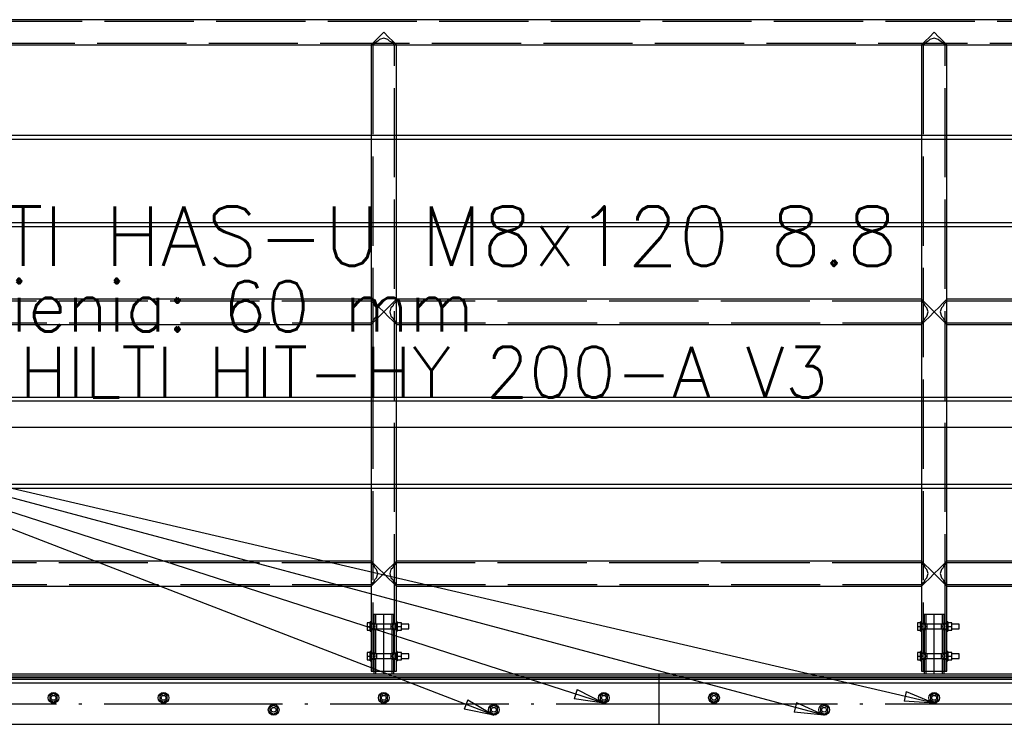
# Paper-space layout '450x700' of a CAD drawing. Header units: millimetres. Extents: x 0 to 420, y 0 to 695.
# Tile 11 of 86: x 125 to 158, y 252 to 276. Entities that reach past the tile are written whole.
import ezdxf

# ---------------------------------------------------------------- set-up
doc = ezdxf.new("R2010")
doc.units = ezdxf.units.MM
doc.linetypes.add('ACAD_ISO02W100', pattern=[15, 12, -3])
doc.linetypes.add('ACAD_ISO04W100', pattern=[30, 24, -3, 0, -3])
doc.layers.get('0').update_dxf_attribs({"linetype": 'CONTINUOUS'})
doc.styles.add('Simplex.shx', font='simplex.shx', dxfattribs={"height": 2})

psp = doc.layouts.new('450x700')

# ---------------------------------------------------------------- linework, layer by layer
at = {"linetype": 'Continuous', "ltscale": 0.25}
for p, q in [((359.933, 275.852), (44.585, 275.852)), ((137.509, 275.428), (137.347, 275.265)), ((137.671, 275.265), (137.509, 275.428)), ((156.009, 275.428), (155.847, 275.265)), ((156.171, 275.265), (156.009, 275.428)), ((137.118, 275.036), (137.085, 275.004)), ((137.21, 275.128), (137.118, 275.036)), ((137.347, 275.265), (137.21, 275.128)), ((137.809, 275.128), (137.672, 275.265)), ((137.901, 275.036), (137.809, 275.128)), ((137.933, 275.004), (137.901, 275.036)), ((155.618, 275.036), (155.585, 275.004)), ((155.71, 275.128), (155.618, 275.036)), ((155.847, 275.265), (155.71, 275.128)), ((156.309, 275.128), (156.172, 275.265)), ((156.401, 275.036), (156.309, 275.128)), ((156.433, 275.004), (156.401, 275.036)), ((119.433, 275.004), (137.085, 275.004)), ((137.085, 275.004), (137.085, 271.954)), ((137.933, 275.004), (155.585, 275.004)), ((137.933, 271.954), (137.933, 275.004)), ((155.585, 275.004), (155.585, 271.954)), ((156.433, 275.004), (174.085, 275.004)), ((156.433, 271.954), (156.433, 275.004)), ((137.085, 271.954), (119.433, 271.954)), ((119.433, 271.834), (137.085, 271.834)), ((137.085, 271.834), (137.085, 269.021)), ((155.585, 271.954), (137.933, 271.954)), ((137.933, 271.834), (155.585, 271.834)), ((137.933, 269.021), (137.933, 271.834)), ((155.585, 271.834), (155.585, 269.021)), ((174.085, 271.954), (156.433, 271.954)), ((156.433, 271.834), (174.085, 271.834)), ((156.433, 269.021), (156.433, 271.834)), ((137.085, 269.021), (119.433, 269.021)), ((119.433, 268.901), (137.085, 268.901)), ((137.085, 268.901), (137.085, 266.452)), ((155.585, 269.021), (137.933, 269.021)), ((137.933, 268.901), (155.585, 268.901)), ((137.933, 266.452), (137.933, 268.901)), ((155.585, 268.901), (155.585, 266.452)), ((174.085, 269.021), (156.433, 269.021)), ((156.433, 268.901), (174.085, 268.901)), ((156.433, 266.452), (156.433, 268.901)), ((137.085, 266.452), (119.433, 266.452)), ((137.118, 266.419), (137.085, 266.452)), ((137.209, 266.327), (137.118, 266.419)), ((137.901, 266.419), (137.809, 266.327)), ((137.901, 266.419), (137.933, 266.452)), ((155.585, 266.452), (137.933, 266.452)), ((155.618, 266.419), (155.585, 266.452)), ((155.709, 266.327), (155.618, 266.419)), ((156.401, 266.419), (156.309, 266.327)), ((156.433, 266.452), (156.401, 266.419)), ((174.085, 266.452), (156.433, 266.452)), ((137.347, 266.19), (137.209, 266.327)), ((137.509, 266.028), (137.347, 266.19)), ((137.672, 266.19), (137.509, 266.028)), ((137.672, 266.19), (137.809, 266.328)), ((155.847, 266.19), (155.709, 266.327)), ((156.009, 266.028), (155.847, 266.19)), ((156.172, 266.19), (156.009, 266.028)), ((156.172, 266.19), (156.309, 266.328)), ((137.209, 265.728), (137.347, 265.865)), ((137.347, 265.865), (137.509, 266.028)), ((137.509, 266.028), (137.672, 265.865)), ((137.809, 265.728), (137.672, 265.865)), ((155.709, 265.728), (155.847, 265.865)), ((155.847, 265.865), (156.009, 266.028)), ((156.009, 266.028), (156.172, 265.865)), ((156.309, 265.728), (156.172, 265.865)), ((119.433, 265.604), (137.085, 265.604)), ((137.085, 265.604), (137.118, 265.636)), ((137.085, 265.604), (137.085, 263.154)), ((137.118, 265.636), (137.209, 265.728)), ((137.809, 265.728), (137.901, 265.636)), ((137.933, 265.604), (137.901, 265.636)), ((137.933, 265.604), (155.585, 265.604)), ((137.933, 263.154), (137.933, 265.604)), ((155.585, 265.604), (155.618, 265.636)), ((155.585, 265.604), (155.585, 263.154)), ((155.618, 265.636), (155.709, 265.728)), ((156.309, 265.728), (156.401, 265.636)), ((156.401, 265.636), (156.433, 265.604)), ((156.433, 265.604), (174.085, 265.604)), ((156.433, 263.154), (156.433, 265.604)), ((137.085, 263.154), (119.433, 263.154)), ((155.585, 263.154), (137.933, 263.154)), ((174.085, 263.154), (156.433, 263.154)), ((119.433, 263.034), (137.085, 263.034)), ((137.085, 263.034), (137.085, 260.221)), ((137.933, 263.034), (155.585, 263.034)), ((137.933, 260.221), (137.933, 263.034)), ((155.585, 263.034), (155.585, 260.221)), ((156.433, 263.034), (174.085, 263.034)), ((156.433, 260.221), (156.433, 263.034)), ((137.085, 260.221), (119.433, 260.221)), ((155.585, 260.221), (137.933, 260.221)), ((174.085, 260.221), (156.433, 260.221)), ((119.433, 260.101), (137.085, 260.101)), ((137.085, 260.101), (137.085, 257.652)), ((137.933, 260.101), (155.585, 260.101)), ((137.933, 257.652), (137.933, 260.101)), ((155.585, 260.101), (155.585, 257.652)), ((156.433, 260.101), (174.085, 260.101)), ((156.433, 257.652), (156.433, 260.101)), ((137.085, 257.652), (119.433, 257.652)), ((137.118, 257.619), (137.085, 257.652)), ((137.209, 257.527), (137.118, 257.619)), ((137.347, 257.39), (137.209, 257.527)), ((137.672, 257.39), (137.809, 257.527)), ((137.809, 257.527), (137.901, 257.619)), ((137.901, 257.619), (137.933, 257.652)), ((155.585, 257.652), (137.933, 257.652)), ((155.618, 257.619), (155.585, 257.652)), ((155.709, 257.527), (155.618, 257.619)), ((155.847, 257.39), (155.709, 257.527)), ((156.172, 257.39), (156.309, 257.528)), ((156.401, 257.619), (156.309, 257.527)), ((156.433, 257.652), (156.401, 257.619)), ((174.085, 257.652), (156.433, 257.652)), ((137.509, 257.228), (137.347, 257.39)), ((137.347, 257.065), (137.509, 257.228)), ((137.672, 257.39), (137.509, 257.228)), ((137.509, 257.228), (137.672, 257.065)), ((156.009, 257.228), (155.847, 257.39)), ((155.847, 257.065), (156.009, 257.228)), ((156.172, 257.39), (156.009, 257.228)), ((156.009, 257.228), (156.172, 257.065)), ((137.085, 256.804), (137.118, 256.836)), ((137.118, 256.836), (137.209, 256.928)), ((137.209, 256.928), (137.347, 257.065)), ((137.809, 256.928), (137.672, 257.065)), ((137.809, 256.928), (137.901, 256.836)), ((137.933, 256.804), (137.901, 256.836)), ((155.585, 256.804), (155.618, 256.836)), ((155.618, 256.836), (155.709, 256.928)), ((155.709, 256.928), (155.847, 257.065)), ((156.309, 256.928), (156.172, 257.065)), ((156.309, 256.928), (156.401, 256.836)), ((156.401, 256.836), (156.433, 256.804)), ((119.433, 256.804), (137.085, 256.804)), ((137.085, 256.804), (137.085, 255.612)), ((137.933, 256.804), (155.585, 256.804)), ((137.933, 255.612), (137.933, 256.804)), ((155.585, 256.804), (155.585, 255.612)), ((156.433, 256.804), (174.085, 256.804)), ((156.433, 255.612), (156.433, 256.804)), ((137.053, 255.576), (136.947, 255.576)), ((136.947, 255.576), (136.947, 255.452)), ((137.085, 255.612), (137.053, 255.612)), ((137.053, 255.609), (137.053, 255.612)), ((137.053, 255.599), (137.053, 255.609)), ((137.053, 255.585), (137.053, 255.599)), ((137.053, 255.565), (137.053, 255.585)), ((137.053, 255.541), (137.053, 255.565)), ((137.053, 255.513), (137.053, 255.541)), ((137.053, 255.483), (137.053, 255.513)), ((137.085, 255.612), (137.085, 255.609)), ((137.085, 255.609), (137.085, 255.599)), ((137.085, 255.599), (137.085, 255.585)), ((137.085, 255.585), (137.085, 255.565)), ((137.085, 255.565), (137.085, 255.541)), ((137.085, 255.552), (137.099, 255.522)), ((137.085, 255.541), (137.085, 255.513)), ((137.095, 255.532), (137.085, 255.532)), ((137.085, 255.513), (137.085, 255.483)), ((137.099, 255.522), (137.105, 255.452)), ((137.913, 255.452), (137.919, 255.522)), ((137.919, 255.522), (137.933, 255.552)), ((137.924, 255.532), (137.933, 255.552)), ((137.933, 255.532), (137.924, 255.532)), ((137.965, 255.612), (137.933, 255.612)), ((137.933, 255.609), (137.933, 255.612)), ((137.933, 255.599), (137.933, 255.609)), ((137.933, 255.585), (137.933, 255.599)), ((137.933, 255.565), (137.933, 255.585)), ((137.933, 255.541), (137.933, 255.565)), ((137.933, 255.513), (137.933, 255.541)), ((137.933, 255.483), (137.933, 255.513)), ((137.965, 255.612), (137.965, 255.609)), ((137.965, 255.609), (137.965, 255.599)), ((137.965, 255.599), (137.965, 255.585)), ((137.965, 255.585), (137.965, 255.565)), ((138.101, 255.576), (137.965, 255.576)), ((137.965, 255.565), (137.965, 255.541)), ((137.965, 255.541), (137.965, 255.513)), ((137.965, 255.513), (137.965, 255.483)), ((138.101, 255.452), (138.101, 255.576)), ((138.353, 255.532), (138.101, 255.532)), ((138.353, 255.526), (138.353, 255.532)), ((138.353, 255.508), (138.353, 255.526)), ((138.353, 255.482), (138.353, 255.508)), ((155.553, 255.576), (155.447, 255.576)), ((155.447, 255.576), (155.447, 255.452)), ((155.585, 255.612), (155.553, 255.612)), ((155.553, 255.609), (155.553, 255.612)), ((155.553, 255.599), (155.553, 255.609)), ((155.553, 255.585), (155.553, 255.599)), ((155.553, 255.565), (155.553, 255.585)), ((155.553, 255.541), (155.553, 255.565)), ((155.553, 255.513), (155.553, 255.541)), ((155.553, 255.483), (155.553, 255.513)), ((155.585, 255.612), (155.585, 255.609)), ((155.585, 255.609), (155.585, 255.599)), ((155.585, 255.599), (155.585, 255.585)), ((155.585, 255.585), (155.585, 255.565)), ((155.585, 255.565), (155.585, 255.541)), ((155.585, 255.552), (155.599, 255.522)), ((155.585, 255.541), (155.585, 255.513)), ((155.595, 255.532), (155.585, 255.532)), ((155.585, 255.513), (155.585, 255.483)), ((155.599, 255.522), (155.605, 255.452)), ((156.413, 255.452), (156.419, 255.522)), ((156.419, 255.522), (156.433, 255.552)), ((156.424, 255.532), (156.433, 255.552)), ((156.433, 255.532), (156.424, 255.532)), ((156.465, 255.612), (156.433, 255.612)), ((156.433, 255.609), (156.433, 255.612)), ((156.433, 255.599), (156.433, 255.609)), ((156.433, 255.585), (156.433, 255.599)), ((156.433, 255.565), (156.433, 255.585)), ((156.433, 255.541), (156.433, 255.565)), ((156.433, 255.513), (156.433, 255.541)), ((156.433, 255.483), (156.433, 255.513)), ((156.465, 255.612), (156.465, 255.609)), ((156.465, 255.609), (156.465, 255.599)), ((156.465, 255.599), (156.465, 255.585)), ((156.465, 255.585), (156.465, 255.565)), ((156.601, 255.576), (156.465, 255.576)), ((156.465, 255.565), (156.465, 255.541)), ((156.465, 255.541), (156.465, 255.513)), ((156.465, 255.513), (156.465, 255.483)), ((156.601, 255.452), (156.601, 255.576)), ((156.853, 255.532), (156.601, 255.532)), ((156.853, 255.526), (156.853, 255.532)), ((156.853, 255.508), (156.853, 255.526)), ((156.853, 255.482), (156.853, 255.508)), ((136.947, 255.452), (137.053, 255.452)), ((136.947, 255.452), (136.947, 255.327)), ((136.947, 255.327), (137.053, 255.327)), ((137.053, 255.452), (137.053, 255.483)), ((137.053, 255.42), (137.053, 255.452)), ((137.053, 255.39), (137.053, 255.42)), ((137.053, 255.363), (137.053, 255.39)), ((137.053, 255.339), (137.053, 255.363)), ((137.053, 255.319), (137.053, 255.339)), ((137.053, 255.304), (137.053, 255.319)), ((137.053, 255.295), (137.053, 255.304)), ((137.053, 255.292), (137.053, 255.295)), ((137.053, 255.292), (137.085, 255.292)), ((137.085, 255.483), (137.085, 255.452)), ((137.085, 255.452), (137.085, 255.42)), ((137.085, 255.42), (137.085, 255.39)), ((137.085, 255.39), (137.085, 255.363)), ((137.099, 255.381), (137.085, 255.352)), ((137.085, 255.372), (137.095, 255.372)), ((137.085, 255.363), (137.085, 255.339)), ((137.085, 255.339), (137.085, 255.319)), ((137.085, 255.319), (137.085, 255.304)), ((137.085, 255.304), (137.085, 255.295)), ((137.085, 255.295), (137.085, 255.292)), ((137.085, 255.292), (137.085, 254.612)), ((137.105, 255.452), (137.099, 255.381)), ((137.919, 255.381), (137.913, 255.452)), ((137.933, 255.352), (137.919, 255.381)), ((137.933, 255.352), (137.924, 255.372)), ((137.924, 255.372), (137.933, 255.372)), ((137.933, 255.452), (137.933, 255.483)), ((137.933, 255.42), (137.933, 255.452)), ((137.933, 255.39), (137.933, 255.42)), ((137.933, 255.363), (137.933, 255.39)), ((137.933, 255.339), (137.933, 255.363)), ((137.933, 255.319), (137.933, 255.339)), ((137.933, 255.304), (137.933, 255.319)), ((137.933, 255.295), (137.933, 255.304)), ((137.933, 255.292), (137.933, 255.295)), ((137.933, 255.292), (137.965, 255.292)), ((137.933, 254.612), (137.933, 255.292)), ((137.965, 255.483), (137.965, 255.452)), ((137.965, 255.452), (138.101, 255.452)), ((137.965, 255.452), (137.965, 255.42)), ((137.965, 255.42), (137.965, 255.39)), ((137.965, 255.39), (137.965, 255.363)), ((137.965, 255.363), (137.965, 255.339)), ((137.965, 255.339), (137.965, 255.319)), ((137.965, 255.327), (138.101, 255.327)), ((137.965, 255.319), (137.965, 255.304)), ((137.965, 255.304), (137.965, 255.295)), ((137.965, 255.295), (137.965, 255.292)), ((138.101, 255.327), (138.101, 255.452)), ((138.101, 255.372), (138.353, 255.372)), ((138.353, 255.452), (138.353, 255.482)), ((138.353, 255.421), (138.353, 255.452)), ((138.353, 255.395), (138.353, 255.421)), ((138.353, 255.378), (138.353, 255.395)), ((138.353, 255.372), (138.353, 255.378)), ((155.447, 255.452), (155.553, 255.452)), ((155.447, 255.452), (155.447, 255.327)), ((155.447, 255.327), (155.553, 255.327)), ((155.553, 255.452), (155.553, 255.483)), ((155.553, 255.42), (155.553, 255.452)), ((155.553, 255.39), (155.553, 255.42)), ((155.553, 255.363), (155.553, 255.39)), ((155.553, 255.339), (155.553, 255.363)), ((155.553, 255.319), (155.553, 255.339)), ((155.553, 255.304), (155.553, 255.319)), ((155.553, 255.295), (155.553, 255.304)), ((155.553, 255.292), (155.553, 255.295)), ((155.553, 255.292), (155.585, 255.292)), ((155.585, 255.483), (155.585, 255.452)), ((155.585, 255.452), (155.585, 255.42)), ((155.585, 255.42), (155.585, 255.39)), ((155.585, 255.39), (155.585, 255.363)), ((155.599, 255.381), (155.585, 255.352)), ((155.585, 255.372), (155.595, 255.372)), ((155.585, 255.363), (155.585, 255.339)), ((155.585, 255.339), (155.585, 255.319)), ((155.585, 255.319), (155.585, 255.304)), ((155.585, 255.304), (155.585, 255.295)), ((155.585, 255.295), (155.585, 255.292)), ((155.585, 255.292), (155.585, 254.612)), ((155.605, 255.452), (155.599, 255.381)), ((156.419, 255.381), (156.413, 255.452)), ((156.433, 255.352), (156.419, 255.381)), ((156.433, 255.352), (156.424, 255.372)), ((156.424, 255.372), (156.433, 255.372)), ((156.433, 255.452), (156.433, 255.483)), ((156.433, 255.42), (156.433, 255.452)), ((156.433, 255.39), (156.433, 255.42)), ((156.433, 255.363), (156.433, 255.39)), ((156.433, 255.339), (156.433, 255.363)), ((156.433, 255.319), (156.433, 255.339)), ((156.433, 255.304), (156.433, 255.319)), ((156.433, 255.295), (156.433, 255.304)), ((156.433, 255.292), (156.433, 255.295)), ((156.433, 255.292), (156.465, 255.292)), ((156.433, 254.612), (156.433, 255.292)), ((156.465, 255.483), (156.465, 255.452)), ((156.465, 255.452), (156.601, 255.452)), ((156.465, 255.452), (156.465, 255.42)), ((156.465, 255.42), (156.465, 255.39)), ((156.465, 255.39), (156.465, 255.363)), ((156.465, 255.363), (156.465, 255.339)), ((156.465, 255.339), (156.465, 255.319)), ((156.465, 255.327), (156.601, 255.327)), ((156.465, 255.319), (156.465, 255.304)), ((156.465, 255.304), (156.465, 255.295)), ((156.465, 255.295), (156.465, 255.292)), ((156.601, 255.327), (156.601, 255.452)), ((156.601, 255.372), (156.853, 255.372)), ((156.853, 255.452), (156.853, 255.482)), ((156.853, 255.421), (156.853, 255.452)), ((156.853, 255.395), (156.853, 255.421)), ((156.853, 255.378), (156.853, 255.395)), ((156.853, 255.372), (156.853, 255.378)), ((137.053, 254.576), (136.947, 254.576)), ((136.947, 254.576), (136.947, 254.452)), ((137.085, 254.612), (137.053, 254.612)), ((137.053, 254.609), (137.053, 254.612)), ((137.053, 254.599), (137.053, 254.609)), ((137.053, 254.585), (137.053, 254.599)), ((137.053, 254.565), (137.053, 254.585)), ((137.053, 254.541), (137.053, 254.565)), ((137.053, 254.513), (137.053, 254.541)), ((137.053, 254.483), (137.053, 254.513)), ((137.085, 254.612), (137.085, 254.609)), ((137.085, 254.609), (137.085, 254.599)), ((137.085, 254.599), (137.085, 254.585)), ((137.085, 254.585), (137.085, 254.565)), ((137.085, 254.565), (137.085, 254.541)), ((137.085, 254.552), (137.099, 254.522)), ((137.085, 254.541), (137.085, 254.513)), ((137.095, 254.532), (137.085, 254.532)), ((137.085, 254.513), (137.085, 254.483)), ((137.099, 254.522), (137.105, 254.452)), ((137.913, 254.452), (137.919, 254.522)), ((137.919, 254.522), (137.933, 254.552)), ((137.924, 254.532), (137.933, 254.552)), ((137.933, 254.532), (137.924, 254.532)), ((137.965, 254.612), (137.933, 254.612)), ((137.933, 254.609), (137.933, 254.612)), ((137.933, 254.599), (137.933, 254.609)), ((137.933, 254.585), (137.933, 254.599)), ((137.933, 254.565), (137.933, 254.585)), ((137.933, 254.541), (137.933, 254.565)), ((137.933, 254.513), (137.933, 254.541)), ((137.933, 254.483), (137.933, 254.513)), ((137.965, 254.612), (137.965, 254.609)), ((137.965, 254.609), (137.965, 254.599)), ((137.965, 254.599), (137.965, 254.585)), ((137.965, 254.585), (137.965, 254.565)), ((138.101, 254.576), (137.965, 254.576)), ((137.965, 254.565), (137.965, 254.541)), ((137.965, 254.541), (137.965, 254.513)), ((137.965, 254.513), (137.965, 254.483)), ((138.101, 254.452), (138.101, 254.576)), ((138.353, 254.532), (138.101, 254.532)), ((138.353, 254.526), (138.353, 254.532)), ((138.353, 254.508), (138.353, 254.526)), ((138.353, 254.482), (138.353, 254.508)), ((155.553, 254.576), (155.447, 254.576)), ((155.447, 254.576), (155.447, 254.452)), ((155.585, 254.612), (155.553, 254.612)), ((155.553, 254.609), (155.553, 254.612)), ((155.553, 254.599), (155.553, 254.609)), ((155.553, 254.585), (155.553, 254.599)), ((155.553, 254.565), (155.553, 254.585)), ((155.553, 254.541), (155.553, 254.565)), ((155.553, 254.513), (155.553, 254.541)), ((155.553, 254.483), (155.553, 254.513)), ((155.585, 254.612), (155.585, 254.609)), ((155.585, 254.609), (155.585, 254.599)), ((155.585, 254.599), (155.585, 254.585)), ((155.585, 254.585), (155.585, 254.565)), ((155.585, 254.565), (155.585, 254.541)), ((155.585, 254.552), (155.599, 254.522)), ((155.585, 254.541), (155.585, 254.513)), ((155.595, 254.532), (155.585, 254.532)), ((155.585, 254.513), (155.585, 254.483)), ((155.599, 254.522), (155.605, 254.452)), ((156.413, 254.452), (156.419, 254.522)), ((156.419, 254.522), (156.433, 254.552)), ((156.424, 254.532), (156.433, 254.552)), ((156.433, 254.532), (156.424, 254.532)), ((156.465, 254.612), (156.433, 254.612)), ((156.433, 254.609), (156.433, 254.612)), ((156.433, 254.599), (156.433, 254.609)), ((156.433, 254.585), (156.433, 254.599)), ((156.433, 254.565), (156.433, 254.585)), ((156.433, 254.541), (156.433, 254.565)), ((156.433, 254.513), (156.433, 254.541)), ((156.433, 254.483), (156.433, 254.513)), ((156.465, 254.612), (156.465, 254.609)), ((156.465, 254.609), (156.465, 254.599)), ((156.465, 254.599), (156.465, 254.585)), ((156.465, 254.585), (156.465, 254.565)), ((156.601, 254.576), (156.465, 254.576)), ((156.465, 254.565), (156.465, 254.541)), ((156.465, 254.541), (156.465, 254.513)), ((156.465, 254.513), (156.465, 254.483)), ((156.601, 254.452), (156.601, 254.576)), ((156.853, 254.532), (156.601, 254.532)), ((156.853, 254.526), (156.853, 254.532)), ((156.853, 254.508), (156.853, 254.526)), ((156.853, 254.482), (156.853, 254.508)), ((136.947, 254.452), (137.053, 254.452)), ((136.947, 254.452), (136.947, 254.327)), ((136.947, 254.327), (137.053, 254.327)), ((137.053, 254.452), (137.053, 254.483)), ((137.053, 254.42), (137.053, 254.452)), ((137.053, 254.39), (137.053, 254.42)), ((137.053, 254.363), (137.053, 254.39)), ((137.053, 254.339), (137.053, 254.363)), ((137.053, 254.319), (137.053, 254.339)), ((137.053, 254.304), (137.053, 254.319)), ((137.053, 254.295), (137.053, 254.304)), ((137.053, 254.292), (137.053, 254.295)), ((137.053, 254.292), (137.085, 254.292)), ((137.085, 254.483), (137.085, 254.452)), ((137.085, 254.452), (137.085, 254.42)), ((137.085, 254.42), (137.085, 254.39)), ((137.085, 254.39), (137.085, 254.363)), ((137.099, 254.381), (137.085, 254.352)), ((137.085, 254.372), (137.095, 254.372)), ((137.085, 254.363), (137.085, 254.339)), ((137.085, 254.339), (137.085, 254.319)), ((137.085, 254.319), (137.085, 254.304)), ((137.085, 254.304), (137.085, 254.295)), ((137.085, 254.295), (137.085, 254.292)), ((137.085, 254.292), (137.085, 253.952)), ((137.105, 254.452), (137.099, 254.381)), ((137.919, 254.381), (137.913, 254.452)), ((137.933, 254.352), (137.919, 254.381)), ((137.933, 254.352), (137.924, 254.372)), ((137.924, 254.372), (137.933, 254.372)), ((137.933, 254.452), (137.933, 254.483)), ((137.933, 254.42), (137.933, 254.452)), ((137.933, 254.39), (137.933, 254.42)), ((137.933, 254.363), (137.933, 254.39)), ((137.933, 254.339), (137.933, 254.363)), ((137.933, 254.319), (137.933, 254.339)), ((137.933, 254.304), (137.933, 254.319)), ((137.933, 254.295), (137.933, 254.304)), ((137.933, 254.292), (137.933, 254.295)), ((137.933, 254.292), (137.965, 254.292)), ((137.933, 253.952), (137.933, 254.292)), ((137.965, 254.483), (137.965, 254.452)), ((137.965, 254.452), (138.101, 254.452)), ((137.965, 254.452), (137.965, 254.42)), ((137.965, 254.42), (137.965, 254.39)), ((137.965, 254.39), (137.965, 254.363)), ((137.965, 254.363), (137.965, 254.339)), ((137.965, 254.339), (137.965, 254.319)), ((137.965, 254.327), (138.101, 254.327)), ((137.965, 254.319), (137.965, 254.304)), ((137.965, 254.304), (137.965, 254.295)), ((137.965, 254.295), (137.965, 254.292)), ((138.101, 254.327), (138.101, 254.452)), ((138.101, 254.372), (138.353, 254.372)), ((138.353, 254.452), (138.353, 254.482)), ((138.353, 254.421), (138.353, 254.452)), ((138.353, 254.395), (138.353, 254.421)), ((138.353, 254.378), (138.353, 254.395)), ((138.353, 254.372), (138.353, 254.378)), ((155.447, 254.452), (155.553, 254.452)), ((155.447, 254.452), (155.447, 254.327)), ((155.447, 254.327), (155.553, 254.327)), ((155.553, 254.452), (155.553, 254.483)), ((155.553, 254.42), (155.553, 254.452)), ((155.553, 254.39), (155.553, 254.42)), ((155.553, 254.363), (155.553, 254.39)), ((155.553, 254.339), (155.553, 254.363)), ((155.553, 254.319), (155.553, 254.339)), ((155.553, 254.304), (155.553, 254.319)), ((155.553, 254.295), (155.553, 254.304)), ((155.553, 254.292), (155.553, 254.295)), ((155.553, 254.292), (155.585, 254.292)), ((155.585, 254.483), (155.585, 254.452)), ((155.585, 254.452), (155.585, 254.42)), ((155.585, 254.42), (155.585, 254.39)), ((155.585, 254.39), (155.585, 254.363)), ((155.599, 254.381), (155.585, 254.352)), ((155.585, 254.372), (155.595, 254.372)), ((155.585, 254.363), (155.585, 254.339)), ((155.585, 254.339), (155.585, 254.319)), ((155.585, 254.319), (155.585, 254.304)), ((155.585, 254.304), (155.585, 254.295)), ((155.585, 254.295), (155.585, 254.292)), ((155.585, 254.292), (155.585, 253.952)), ((155.605, 254.452), (155.599, 254.381)), ((156.419, 254.381), (156.413, 254.452)), ((156.433, 254.352), (156.419, 254.381)), ((156.433, 254.352), (156.424, 254.372)), ((156.424, 254.372), (156.433, 254.372)), ((156.433, 254.452), (156.433, 254.483)), ((156.433, 254.42), (156.433, 254.452)), ((156.433, 254.39), (156.433, 254.42)), ((156.433, 254.363), (156.433, 254.39)), ((156.433, 254.339), (156.433, 254.363)), ((156.433, 254.319), (156.433, 254.339)), ((156.433, 254.304), (156.433, 254.319)), ((156.433, 254.295), (156.433, 254.304)), ((156.433, 254.292), (156.433, 254.295)), ((156.433, 254.292), (156.465, 254.292)), ((156.433, 253.952), (156.433, 254.292)), ((156.465, 254.483), (156.465, 254.452)), ((156.465, 254.452), (156.601, 254.452)), ((156.465, 254.452), (156.465, 254.42)), ((156.465, 254.42), (156.465, 254.39)), ((156.465, 254.39), (156.465, 254.363)), ((156.465, 254.363), (156.465, 254.339)), ((156.465, 254.339), (156.465, 254.319)), ((156.465, 254.327), (156.601, 254.327)), ((156.465, 254.319), (156.465, 254.304)), ((156.465, 254.304), (156.465, 254.295)), ((156.465, 254.295), (156.465, 254.292)), ((156.601, 254.327), (156.601, 254.452)), ((156.601, 254.372), (156.853, 254.372)), ((156.853, 254.452), (156.853, 254.482)), ((156.853, 254.421), (156.853, 254.452)), ((156.853, 254.395), (156.853, 254.421)), ((156.853, 254.378), (156.853, 254.395)), ((156.853, 254.372), (156.853, 254.378)), ((146.759, 253.852), (44.509, 253.852)), ((137.085, 253.952), (137.118, 253.952)), ((137.118, 253.952), (137.21, 253.952)), ((137.172, 253.952), (137.172, 253.852)), ((137.21, 253.952), (137.347, 253.952)), ((137.347, 253.952), (137.509, 253.952)), ((137.509, 253.952), (137.672, 253.952)), ((137.672, 253.952), (137.809, 253.952)), ((137.809, 253.952), (137.901, 253.952)), ((137.846, 253.852), (137.846, 253.952)), ((137.901, 253.952), (137.933, 253.952)), ((257.759, 253.852), (146.759, 253.852)), ((146.759, 253.852), (146.759, 253.792)), ((155.585, 253.952), (155.618, 253.952)), ((155.618, 253.952), (155.71, 253.952)), ((155.672, 253.952), (155.672, 253.852)), ((155.71, 253.952), (155.847, 253.952)), ((155.847, 253.952), (156.009, 253.952)), ((156.009, 253.952), (156.172, 253.952)), ((156.172, 253.952), (156.309, 253.952)), ((156.309, 253.952), (156.401, 253.952)), ((156.346, 253.852), (156.346, 253.952)), ((156.401, 253.952), (156.433, 253.952)), ((44.509, 253.792), (146.759, 253.792)), ((44.509, 253.732), (146.759, 253.732)), ((44.509, 253.68), (146.759, 253.68)), ((146.759, 253.541), (44.509, 253.541)), ((146.759, 253.792), (257.759, 253.792)), ((146.759, 253.792), (146.759, 253.749)), ((146.759, 253.749), (146.759, 253.732)), ((146.759, 253.732), (257.759, 253.732)), ((146.759, 253.732), (146.759, 253.68)), ((146.759, 253.68), (257.759, 253.68)), ((146.759, 253.68), (146.759, 253.64)), ((146.759, 253.64), (146.759, 253.541)), ((257.759, 253.541), (146.759, 253.541)), ((146.759, 253.541), (146.759, 252.163)), ((126.409, 253.195), (126.285, 253.124)), ((126.534, 253.124), (126.409, 253.195)), ((130.109, 253.195), (129.985, 253.124)), ((130.234, 253.124), (130.109, 253.195)), ((137.509, 253.195), (137.385, 253.124)), ((137.634, 253.124), (137.509, 253.195)), ((144.909, 253.195), (144.785, 253.124)), ((145.034, 253.124), (144.909, 253.195)), ((148.609, 253.195), (148.485, 253.124)), ((148.734, 253.124), (148.609, 253.195)), ((156.009, 253.195), (155.885, 253.124)), ((156.134, 253.124), (156.009, 253.195)), ((126.285, 253.124), (126.285, 252.98)), ((126.285, 252.98), (126.409, 252.908)), ((126.409, 252.908), (126.534, 252.98)), ((126.534, 252.98), (126.534, 253.124)), ((129.985, 253.124), (129.985, 252.98)), ((129.985, 252.98), (130.109, 252.908)), ((130.109, 252.908), (130.234, 252.98)), ((130.234, 252.98), (130.234, 253.124)), ((137.385, 253.124), (137.385, 252.98)), ((137.385, 252.98), (137.509, 252.908)), ((137.509, 252.908), (137.634, 252.98)), ((137.634, 252.98), (137.634, 253.124)), ((144.785, 253.124), (144.785, 252.98)), ((144.785, 252.98), (144.909, 252.908)), ((144.909, 252.908), (145.034, 252.98)), ((145.034, 252.98), (145.034, 253.124)), ((148.485, 253.124), (148.485, 252.98)), ((148.485, 252.98), (148.609, 252.908)), ((148.609, 252.908), (148.734, 252.98)), ((148.734, 252.98), (148.734, 253.124)), ((155.885, 253.124), (155.885, 252.98)), ((155.885, 252.98), (156.009, 252.908)), ((156.009, 252.908), (156.134, 252.98)), ((156.134, 252.98), (156.134, 253.124)), ((133.809, 252.795), (133.685, 252.724)), ((133.685, 252.724), (133.685, 252.58)), ((133.685, 252.58), (133.809, 252.508)), ((133.934, 252.724), (133.809, 252.795)), ((133.809, 252.508), (133.934, 252.58)), ((133.934, 252.58), (133.934, 252.724)), ((141.209, 252.795), (141.085, 252.724)), ((141.085, 252.724), (141.085, 252.58)), ((141.085, 252.58), (141.209, 252.508)), ((141.334, 252.724), (141.209, 252.795)), ((141.209, 252.508), (141.334, 252.58)), ((141.334, 252.58), (141.334, 252.724)), ((152.309, 252.795), (152.185, 252.724)), ((152.185, 252.724), (152.185, 252.58)), ((152.185, 252.58), (152.309, 252.508)), ((152.434, 252.724), (152.309, 252.795)), ((152.309, 252.508), (152.434, 252.58)), ((152.434, 252.58), (152.434, 252.724)), ((44.509, 252.163), (146.759, 252.163)), ((146.759, 252.163), (257.759, 252.163))]:
    psp.add_line(p, q, dxfattribs=at)
at = {"color": 84, "linetype": 'ACAD_ISO02W100', "ltscale": 0.25}
for p, q in [((359.875, 275.794), (44.643, 275.794)), ((45.375, 275.062), (359.143, 275.062)), ((137.118, 275.036), (137.085, 275.004)), ((137.143, 275.062), (137.118, 275.036)), ((137.21, 275.128), (137.143, 275.062)), ((137.171, 275.031), (137.143, 275.004)), ((137.171, 275.031), (137.143, 275.004)), ((137.186, 275.036), (137.171, 275.031)), ((137.251, 275.1), (137.186, 275.036)), ((137.251, 275.1), (137.212, 275.062)), ((137.312, 275.128), (137.251, 275.1)), ((137.369, 275.185), (137.312, 275.128)), ((137.509, 275.227), (137.369, 275.185)), ((137.649, 275.185), (137.509, 275.227)), ((137.707, 275.128), (137.649, 275.185)), ((137.768, 275.1), (137.707, 275.128)), ((137.833, 275.036), (137.768, 275.1)), ((137.833, 275.036), (137.807, 275.062)), ((137.875, 275.062), (137.809, 275.128)), ((137.847, 275.031), (137.833, 275.036)), ((137.875, 275.004), (137.847, 275.031)), ((137.875, 275.004), (137.847, 275.031)), ((137.901, 275.036), (137.875, 275.062)), ((137.933, 275.004), (137.901, 275.036)), ((155.643, 275.062), (155.618, 275.036)), ((155.671, 275.031), (155.643, 275.004)), ((155.686, 275.036), (155.671, 275.031)), ((155.751, 275.1), (155.686, 275.036)), ((155.812, 275.128), (155.751, 275.1)), ((155.869, 275.185), (155.812, 275.128)), ((156.009, 275.227), (155.869, 275.185)), ((156.149, 275.185), (156.009, 275.227)), ((156.207, 275.128), (156.149, 275.185)), ((156.268, 275.1), (156.207, 275.128)), ((156.307, 275.062), (156.268, 275.1)), ((156.333, 275.036), (156.268, 275.1)), ((156.333, 275.036), (156.307, 275.062)), ((156.375, 275.062), (156.309, 275.128)), ((156.347, 275.031), (156.333, 275.036)), ((156.375, 275.004), (156.347, 275.031)), ((156.375, 275.004), (156.347, 275.031)), ((156.401, 275.036), (156.375, 275.062)), ((156.433, 275.004), (156.401, 275.036)), ((137.085, 275.004), (137.933, 275.004)), ((137.143, 275.004), (137.143, 255.552)), ((137.875, 255.552), (137.875, 275.004)), ((155.585, 275.004), (156.433, 275.004)), ((155.643, 275.004), (155.643, 255.552)), ((156.375, 255.552), (156.375, 275.004)), ((137.933, 271.954), (137.085, 271.954)), ((137.085, 271.954), (137.085, 271.834)), ((137.085, 271.834), (137.933, 271.834)), ((137.933, 271.834), (137.933, 271.954)), ((156.433, 271.954), (155.585, 271.954)), ((155.585, 271.954), (155.585, 271.834)), ((155.585, 271.834), (156.433, 271.834)), ((156.433, 271.834), (156.433, 271.954)), ((137.933, 269.021), (137.085, 269.021)), ((137.085, 269.021), (137.085, 268.901)), ((137.085, 268.901), (137.933, 268.901)), ((137.933, 268.901), (137.933, 269.021)), ((156.433, 269.021), (155.585, 269.021)), ((155.585, 269.021), (155.585, 268.901)), ((155.585, 268.901), (156.433, 268.901)), ((156.433, 268.901), (156.433, 269.021)), ((137.085, 266.452), (137.085, 266.394)), ((137.933, 265.604), (137.933, 266.452)), ((155.585, 266.452), (155.585, 266.394)), ((156.433, 265.604), (156.433, 266.452)), ((137.085, 266.394), (119.433, 266.394)), ((137.113, 266.366), (137.085, 266.394)), ((137.085, 266.394), (137.085, 265.662)), ((137.118, 266.351), (137.113, 266.366)), ((137.182, 266.286), (137.118, 266.351)), ((137.209, 266.225), (137.182, 266.286)), ((137.267, 266.168), (137.209, 266.225)), ((137.309, 266.028), (137.267, 266.168)), ((137.752, 266.168), (137.71, 266.028)), ((137.809, 266.225), (137.752, 266.168)), ((137.837, 266.286), (137.809, 266.225)), ((137.901, 266.351), (137.837, 266.286)), ((137.905, 266.366), (137.901, 266.351)), ((137.933, 266.394), (137.905, 266.366)), ((155.585, 266.394), (137.933, 266.394)), ((155.613, 266.366), (155.585, 266.394)), ((155.585, 266.394), (155.585, 265.662)), ((155.618, 266.351), (155.613, 266.366)), ((155.682, 266.286), (155.618, 266.351)), ((155.709, 266.225), (155.682, 266.286)), ((155.767, 266.168), (155.709, 266.225)), ((155.809, 266.028), (155.767, 266.168)), ((156.252, 266.168), (156.21, 266.028)), ((156.309, 266.225), (156.252, 266.168)), ((156.337, 266.286), (156.309, 266.225)), ((156.401, 266.351), (156.337, 266.286)), ((156.405, 266.366), (156.401, 266.351)), ((156.433, 266.394), (156.405, 266.366)), ((174.085, 266.394), (156.433, 266.394)), ((137.118, 265.704), (137.182, 265.769)), ((137.182, 265.769), (137.209, 265.83)), ((137.209, 265.83), (137.267, 265.888)), ((137.267, 265.888), (137.309, 266.028)), ((137.71, 266.028), (137.752, 265.888)), ((137.752, 265.888), (137.809, 265.83)), ((137.809, 265.83), (137.837, 265.769)), ((137.837, 265.769), (137.901, 265.704)), ((155.618, 265.704), (155.682, 265.769)), ((155.682, 265.769), (155.709, 265.83)), ((155.709, 265.83), (155.767, 265.888)), ((155.767, 265.888), (155.809, 266.028)), ((156.21, 266.028), (156.252, 265.888)), ((156.252, 265.888), (156.309, 265.83)), ((156.309, 265.83), (156.337, 265.769)), ((156.337, 265.769), (156.401, 265.704)), ((119.433, 265.662), (137.085, 265.662)), ((137.085, 265.662), (137.113, 265.69)), ((137.085, 265.662), (137.085, 265.604)), ((137.113, 265.69), (137.118, 265.704)), ((137.901, 265.704), (137.905, 265.69)), ((137.905, 265.69), (137.933, 265.662)), ((137.933, 265.662), (155.585, 265.662)), ((155.585, 265.662), (155.613, 265.69)), ((155.585, 265.662), (155.585, 265.604)), ((155.613, 265.69), (155.618, 265.704)), ((156.401, 265.704), (156.405, 265.69)), ((156.405, 265.69), (156.433, 265.662)), ((156.433, 265.662), (174.085, 265.662)), ((137.933, 263.154), (137.085, 263.154)), ((137.085, 263.154), (137.085, 263.034)), ((137.933, 263.034), (137.933, 263.154)), ((156.433, 263.154), (155.585, 263.154)), ((155.585, 263.154), (155.585, 263.034)), ((156.433, 263.034), (156.433, 263.154)), ((137.085, 263.034), (137.933, 263.034)), ((155.585, 263.034), (156.433, 263.034)), ((137.933, 260.221), (137.085, 260.221)), ((137.085, 260.221), (137.085, 260.101)), ((137.933, 260.101), (137.933, 260.221)), ((156.433, 260.221), (155.585, 260.221)), ((155.585, 260.221), (155.585, 260.101)), ((156.433, 260.101), (156.433, 260.221)), ((137.085, 260.101), (137.933, 260.101)), ((155.585, 260.101), (156.433, 260.101)), ((137.085, 257.594), (119.433, 257.594)), ((137.085, 257.652), (137.085, 257.594)), ((137.113, 257.566), (137.085, 257.594)), ((137.085, 257.594), (137.085, 256.862)), ((137.118, 257.551), (137.113, 257.566)), ((137.143, 257.594), (137.118, 257.619)), ((137.182, 257.486), (137.118, 257.551)), ((137.209, 257.425), (137.182, 257.486)), ((137.837, 257.486), (137.809, 257.425)), ((137.901, 257.551), (137.837, 257.486)), ((137.905, 257.566), (137.901, 257.551)), ((137.933, 257.594), (137.905, 257.566)), ((137.933, 256.804), (137.933, 257.652)), ((155.585, 257.594), (137.933, 257.594)), ((155.585, 257.652), (155.585, 257.594)), ((155.613, 257.566), (155.585, 257.594)), ((155.585, 257.594), (155.585, 256.862)), ((155.618, 257.551), (155.613, 257.566)), ((155.682, 257.486), (155.618, 257.551)), ((155.709, 257.527), (155.643, 257.594)), ((155.709, 257.425), (155.682, 257.486)), ((156.337, 257.486), (156.309, 257.425)), ((156.401, 257.551), (156.337, 257.486)), ((156.401, 257.619), (156.375, 257.594)), ((156.405, 257.566), (156.401, 257.551)), ((156.433, 257.594), (156.405, 257.566)), ((156.433, 256.804), (156.433, 257.652)), ((174.085, 257.594), (156.433, 257.594)), ((137.267, 257.368), (137.209, 257.425)), ((137.309, 257.228), (137.267, 257.368)), ((137.267, 257.088), (137.309, 257.228)), ((137.752, 257.368), (137.71, 257.228)), ((137.71, 257.228), (137.752, 257.088)), ((137.809, 257.425), (137.752, 257.368)), ((155.767, 257.368), (155.709, 257.425)), ((155.809, 257.228), (155.767, 257.368)), ((155.767, 257.088), (155.809, 257.228)), ((156.252, 257.368), (156.21, 257.228)), ((156.21, 257.228), (156.252, 257.088)), ((156.309, 257.425), (156.252, 257.368)), ((119.433, 256.862), (137.085, 256.862)), ((137.085, 256.862), (137.113, 256.89)), ((137.085, 256.862), (137.085, 256.804)), ((137.113, 256.89), (137.118, 256.904)), ((137.118, 256.904), (137.182, 256.969)), ((137.118, 256.836), (137.143, 256.862)), ((137.182, 256.969), (137.209, 257.03)), ((137.209, 257.03), (137.267, 257.088)), ((137.752, 257.088), (137.809, 257.03)), ((137.809, 257.03), (137.837, 256.969)), ((137.837, 256.969), (137.901, 256.904)), ((137.901, 256.904), (137.905, 256.89)), ((137.905, 256.89), (137.933, 256.862)), ((137.933, 256.862), (155.585, 256.862)), ((155.585, 256.862), (155.613, 256.89)), ((155.585, 256.862), (155.585, 256.804)), ((155.613, 256.89), (155.618, 256.904)), ((155.618, 256.904), (155.682, 256.969)), ((155.682, 256.969), (155.709, 257.03)), ((155.709, 257.03), (155.767, 257.088)), ((156.252, 257.088), (156.309, 257.03)), ((156.309, 257.03), (156.337, 256.969)), ((156.337, 256.969), (156.401, 256.904)), ((156.401, 256.836), (156.375, 256.862)), ((156.401, 256.904), (156.405, 256.89)), ((156.405, 256.89), (156.433, 256.862)), ((156.433, 256.862), (174.085, 256.862)), ((137.271, 255.852), (137.172, 255.852)), ((137.172, 255.852), (137.172, 255.552)), ((137.23, 255.852), (137.23, 255.552)), ((137.509, 255.852), (137.271, 255.852)), ((137.748, 255.852), (137.509, 255.852)), ((137.846, 255.852), (137.748, 255.852)), ((137.788, 255.552), (137.788, 255.852)), ((137.846, 255.552), (137.846, 255.852)), ((155.771, 255.852), (155.672, 255.852)), ((155.672, 255.852), (155.672, 255.552)), ((155.73, 255.852), (155.73, 255.552)), ((156.009, 255.852), (155.771, 255.852)), ((156.248, 255.852), (156.009, 255.852)), ((156.346, 255.852), (156.248, 255.852)), ((156.288, 255.552), (156.288, 255.852)), ((156.346, 255.552), (156.346, 255.852)), ((137.085, 255.552), (137.095, 255.532)), ((137.143, 255.552), (137.085, 255.552)), ((137.095, 255.532), (137.099, 255.522)), ((137.192, 255.532), (137.095, 255.532)), ((137.143, 255.552), (137.153, 255.532)), ((137.143, 255.552), (137.157, 255.522)), ((137.153, 255.532), (137.157, 255.522)), ((137.157, 255.522), (137.163, 255.452)), ((137.172, 255.552), (137.202, 255.522)), ((137.23, 255.552), (137.172, 255.552)), ((137.192, 255.532), (137.202, 255.522)), ((137.826, 255.532), (137.192, 255.532)), ((137.202, 255.522), (137.214, 255.452)), ((137.23, 255.552), (137.26, 255.522)), ((137.25, 255.532), (137.26, 255.522)), ((137.26, 255.522), (137.26, 255.521)), ((137.26, 255.521), (137.26, 255.452)), ((137.758, 255.521), (137.759, 255.522)), ((137.758, 255.452), (137.758, 255.521)), ((137.759, 255.522), (137.788, 255.552)), ((137.759, 255.522), (137.768, 255.532)), ((137.768, 255.532), (137.788, 255.552)), ((137.846, 255.552), (137.788, 255.552)), ((137.805, 255.452), (137.817, 255.522)), ((137.817, 255.522), (137.846, 255.552)), ((137.817, 255.522), (137.826, 255.532)), ((137.826, 255.532), (137.846, 255.552)), ((137.924, 255.532), (137.826, 255.532)), ((137.855, 255.452), (137.861, 255.522)), ((137.861, 255.522), (137.875, 255.552)), ((137.861, 255.522), (137.866, 255.532)), ((137.866, 255.532), (137.875, 255.552)), ((137.933, 255.552), (137.875, 255.552)), ((137.919, 255.522), (137.924, 255.532)), ((155.585, 255.552), (155.595, 255.532)), ((155.643, 255.552), (155.585, 255.552)), ((155.595, 255.532), (155.599, 255.522)), ((156.326, 255.532), (155.595, 255.532)), ((155.643, 255.552), (155.653, 255.532)), ((155.643, 255.552), (155.657, 255.522)), ((155.653, 255.532), (155.657, 255.522)), ((155.657, 255.522), (155.663, 255.452)), ((155.672, 255.552), (155.702, 255.522)), ((155.73, 255.552), (155.672, 255.552)), ((155.692, 255.532), (155.702, 255.522)), ((155.702, 255.522), (155.714, 255.452)), ((155.73, 255.552), (155.76, 255.522)), ((155.73, 255.552), (155.75, 255.532)), ((155.75, 255.532), (155.76, 255.522)), ((155.76, 255.522), (155.76, 255.521)), ((155.76, 255.521), (155.76, 255.452)), ((156.258, 255.521), (156.259, 255.522)), ((156.258, 255.452), (156.258, 255.521)), ((156.259, 255.522), (156.288, 255.552)), ((156.259, 255.522), (156.268, 255.532)), ((156.268, 255.532), (156.288, 255.552)), ((156.346, 255.552), (156.288, 255.552)), ((156.305, 255.452), (156.317, 255.522)), ((156.317, 255.522), (156.346, 255.552)), ((156.317, 255.522), (156.326, 255.532)), ((156.326, 255.532), (156.346, 255.552)), ((156.424, 255.532), (156.326, 255.532)), ((156.355, 255.452), (156.361, 255.522)), ((156.361, 255.522), (156.375, 255.552)), ((156.361, 255.522), (156.366, 255.532)), ((156.366, 255.532), (156.375, 255.552)), ((156.433, 255.552), (156.375, 255.552)), ((156.419, 255.522), (156.424, 255.532)), ((137.095, 255.372), (137.085, 255.352)), ((137.085, 255.352), (137.143, 255.352)), ((137.099, 255.381), (137.095, 255.372)), ((137.095, 255.372), (137.192, 255.372)), ((137.157, 255.381), (137.143, 255.352)), ((137.153, 255.372), (137.143, 255.352)), ((137.143, 255.352), (137.143, 254.552)), ((137.157, 255.381), (137.153, 255.372)), ((137.163, 255.452), (137.157, 255.381)), ((137.202, 255.381), (137.172, 255.352)), ((137.172, 255.352), (137.172, 254.552)), ((137.172, 255.352), (137.23, 255.352)), ((137.202, 255.381), (137.192, 255.372)), ((137.192, 255.372), (137.826, 255.372)), ((137.214, 255.452), (137.202, 255.381)), ((137.26, 255.381), (137.23, 255.352)), ((137.23, 255.352), (137.23, 254.552)), ((137.26, 255.381), (137.25, 255.372)), ((137.26, 255.452), (137.26, 255.382)), ((137.26, 255.382), (137.26, 255.381)), ((137.758, 255.382), (137.758, 255.452)), ((137.759, 255.381), (137.758, 255.382)), ((137.768, 255.372), (137.759, 255.381)), ((137.788, 255.352), (137.759, 255.381)), ((137.788, 255.352), (137.768, 255.372)), ((137.788, 254.552), (137.788, 255.352)), ((137.788, 255.352), (137.846, 255.352)), ((137.817, 255.381), (137.805, 255.452)), ((137.826, 255.372), (137.817, 255.381)), ((137.846, 255.352), (137.817, 255.381)), ((137.846, 255.352), (137.826, 255.372)), ((137.826, 255.372), (137.924, 255.372)), ((137.846, 254.552), (137.846, 255.352)), ((137.861, 255.381), (137.855, 255.452)), ((137.866, 255.372), (137.861, 255.381)), ((137.875, 255.352), (137.861, 255.381)), ((137.875, 255.352), (137.866, 255.372)), ((137.875, 255.352), (137.933, 255.352)), ((137.875, 254.552), (137.875, 255.352)), ((137.924, 255.372), (137.919, 255.381)), ((155.595, 255.372), (155.585, 255.352)), ((155.585, 255.352), (155.643, 255.352)), ((155.599, 255.381), (155.595, 255.372)), ((155.595, 255.372), (155.692, 255.372)), ((155.657, 255.381), (155.643, 255.352)), ((155.653, 255.372), (155.643, 255.352)), ((155.643, 255.352), (155.643, 254.552)), ((155.657, 255.381), (155.653, 255.372)), ((155.663, 255.452), (155.657, 255.381)), ((155.702, 255.381), (155.672, 255.352)), ((155.672, 255.352), (155.672, 254.552)), ((155.672, 255.352), (155.73, 255.352)), ((155.702, 255.381), (155.692, 255.372)), ((155.692, 255.372), (156.424, 255.372)), ((155.714, 255.452), (155.702, 255.381)), ((155.76, 255.381), (155.73, 255.352)), ((155.75, 255.372), (155.73, 255.352)), ((155.73, 255.352), (155.73, 254.552)), ((155.76, 255.381), (155.75, 255.372)), ((155.76, 255.452), (155.76, 255.382)), ((155.76, 255.382), (155.76, 255.381)), ((156.258, 255.382), (156.258, 255.452)), ((156.259, 255.381), (156.258, 255.382)), ((156.268, 255.372), (156.259, 255.381)), ((156.288, 255.352), (156.259, 255.381)), ((156.288, 255.352), (156.268, 255.372)), ((156.288, 254.552), (156.288, 255.352)), ((156.288, 255.352), (156.346, 255.352)), ((156.317, 255.381), (156.305, 255.452)), ((156.326, 255.372), (156.317, 255.381)), ((156.346, 255.352), (156.317, 255.381)), ((156.346, 255.352), (156.326, 255.372)), ((156.346, 254.552), (156.346, 255.352)), ((156.361, 255.381), (156.355, 255.452)), ((156.375, 255.352), (156.361, 255.381)), ((156.366, 255.372), (156.361, 255.381)), ((156.375, 255.352), (156.366, 255.372)), ((156.375, 255.352), (156.433, 255.352)), ((156.375, 254.552), (156.375, 255.352)), ((156.424, 255.372), (156.419, 255.381)), ((137.085, 254.552), (137.095, 254.532)), ((137.143, 254.552), (137.085, 254.552)), ((137.095, 254.532), (137.099, 254.522)), ((137.192, 254.532), (137.095, 254.532)), ((137.143, 254.552), (137.153, 254.532)), ((137.143, 254.552), (137.157, 254.522)), ((137.153, 254.532), (137.157, 254.522)), ((137.157, 254.522), (137.163, 254.452)), ((137.172, 254.552), (137.202, 254.522)), ((137.23, 254.552), (137.172, 254.552)), ((137.192, 254.532), (137.202, 254.522)), ((137.826, 254.532), (137.192, 254.532)), ((137.202, 254.522), (137.214, 254.452)), ((137.23, 254.552), (137.26, 254.522)), ((137.25, 254.532), (137.26, 254.522)), ((137.26, 254.522), (137.26, 254.521)), ((137.26, 254.521), (137.26, 254.452)), ((137.758, 254.521), (137.759, 254.522)), ((137.758, 254.452), (137.758, 254.521)), ((137.759, 254.522), (137.788, 254.552)), ((137.759, 254.522), (137.768, 254.532)), ((137.768, 254.532), (137.788, 254.552)), ((137.846, 254.552), (137.788, 254.552)), ((137.805, 254.452), (137.817, 254.522)), ((137.817, 254.522), (137.846, 254.552)), ((137.817, 254.522), (137.826, 254.532)), ((137.826, 254.532), (137.846, 254.552)), ((137.924, 254.532), (137.826, 254.532)), ((137.855, 254.452), (137.861, 254.522)), ((137.861, 254.522), (137.875, 254.552)), ((137.861, 254.522), (137.866, 254.532)), ((137.866, 254.532), (137.875, 254.552)), ((137.933, 254.552), (137.875, 254.552)), ((137.919, 254.522), (137.924, 254.532)), ((155.585, 254.552), (155.595, 254.532)), ((155.643, 254.552), (155.585, 254.552)), ((155.595, 254.532), (155.599, 254.522)), ((156.326, 254.532), (155.595, 254.532)), ((155.643, 254.552), (155.653, 254.532)), ((155.643, 254.552), (155.657, 254.522)), ((155.653, 254.532), (155.657, 254.522)), ((155.657, 254.522), (155.663, 254.452)), ((155.672, 254.552), (155.702, 254.522)), ((155.73, 254.552), (155.672, 254.552)), ((155.692, 254.532), (155.702, 254.522)), ((155.702, 254.522), (155.714, 254.452)), ((155.73, 254.552), (155.76, 254.522)), ((155.73, 254.552), (155.75, 254.532)), ((155.75, 254.532), (155.76, 254.522)), ((155.76, 254.522), (155.76, 254.521)), ((155.76, 254.521), (155.76, 254.452)), ((156.258, 254.521), (156.259, 254.522)), ((156.258, 254.452), (156.258, 254.521)), ((156.259, 254.522), (156.288, 254.552)), ((156.259, 254.522), (156.268, 254.532)), ((156.268, 254.532), (156.288, 254.552)), ((156.346, 254.552), (156.288, 254.552)), ((156.305, 254.452), (156.317, 254.522)), ((156.317, 254.522), (156.346, 254.552)), ((156.317, 254.522), (156.326, 254.532)), ((156.326, 254.532), (156.346, 254.552)), ((156.424, 254.532), (156.326, 254.532)), ((156.355, 254.452), (156.361, 254.522)), ((156.361, 254.522), (156.375, 254.552)), ((156.361, 254.522), (156.366, 254.532)), ((156.366, 254.532), (156.375, 254.552)), ((156.433, 254.552), (156.375, 254.552)), ((156.419, 254.522), (156.424, 254.532)), ((137.095, 254.372), (137.085, 254.352)), ((137.085, 254.352), (137.143, 254.352)), ((137.099, 254.381), (137.095, 254.372)), ((137.095, 254.372), (137.192, 254.372)), ((137.157, 254.381), (137.143, 254.352)), ((137.153, 254.372), (137.143, 254.352)), ((137.143, 254.352), (137.143, 253.952)), ((137.157, 254.381), (137.153, 254.372)), ((137.163, 254.452), (137.157, 254.381)), ((137.202, 254.381), (137.172, 254.352)), ((137.172, 254.352), (137.172, 253.952)), ((137.172, 254.352), (137.23, 254.352)), ((137.192, 254.372), (137.826, 254.372)), ((137.214, 254.452), (137.202, 254.381)), ((137.26, 254.381), (137.23, 254.352)), ((137.23, 254.352), (137.23, 253.852)), ((137.26, 254.452), (137.26, 254.382)), ((137.26, 254.382), (137.26, 254.381)), ((137.758, 254.382), (137.758, 254.452)), ((137.759, 254.381), (137.758, 254.382)), ((137.768, 254.372), (137.759, 254.381)), ((137.788, 254.352), (137.759, 254.381)), ((137.788, 254.352), (137.768, 254.372)), ((137.788, 253.852), (137.788, 254.352)), ((137.788, 254.352), (137.846, 254.352)), ((137.817, 254.381), (137.805, 254.452)), ((137.826, 254.372), (137.817, 254.381)), ((137.846, 254.352), (137.817, 254.381)), ((137.846, 254.352), (137.826, 254.372)), ((137.826, 254.372), (137.924, 254.372)), ((137.846, 253.952), (137.846, 254.352)), ((137.861, 254.381), (137.855, 254.452)), ((137.866, 254.372), (137.861, 254.381)), ((137.875, 254.352), (137.861, 254.381)), ((137.875, 254.352), (137.866, 254.372)), ((137.875, 254.352), (137.933, 254.352)), ((137.875, 253.952), (137.875, 254.352)), ((137.924, 254.372), (137.919, 254.381)), ((155.595, 254.372), (155.585, 254.352)), ((155.585, 254.352), (155.643, 254.352)), ((155.599, 254.381), (155.595, 254.372)), ((155.595, 254.372), (155.692, 254.372)), ((155.657, 254.381), (155.643, 254.352)), ((155.653, 254.372), (155.643, 254.352)), ((155.643, 254.352), (155.643, 253.952)), ((155.657, 254.381), (155.653, 254.372)), ((155.663, 254.452), (155.657, 254.381)), ((155.702, 254.381), (155.672, 254.352)), ((155.672, 254.352), (155.672, 253.952)), ((155.672, 254.352), (155.73, 254.352)), ((155.692, 254.372), (156.424, 254.372)), ((155.714, 254.452), (155.702, 254.381)), ((155.76, 254.381), (155.73, 254.352)), ((155.75, 254.372), (155.73, 254.352)), ((155.73, 254.352), (155.73, 253.852)), ((155.76, 254.381), (155.75, 254.372)), ((155.76, 254.452), (155.76, 254.382)), ((155.76, 254.382), (155.76, 254.381)), ((156.258, 254.382), (156.258, 254.452)), ((156.259, 254.381), (156.258, 254.382)), ((156.268, 254.372), (156.259, 254.381)), ((156.288, 254.352), (156.259, 254.381)), ((156.288, 254.352), (156.268, 254.372)), ((156.288, 253.852), (156.288, 254.352)), ((156.288, 254.352), (156.346, 254.352)), ((156.317, 254.381), (156.305, 254.452)), ((156.326, 254.372), (156.317, 254.381)), ((156.346, 254.352), (156.317, 254.381)), ((156.346, 254.352), (156.326, 254.372)), ((156.346, 253.952), (156.346, 254.352)), ((156.361, 254.381), (156.355, 254.452)), ((156.375, 254.352), (156.361, 254.381)), ((156.366, 254.372), (156.361, 254.381)), ((156.375, 254.352), (156.366, 254.372)), ((156.375, 254.352), (156.433, 254.352)), ((156.375, 253.952), (156.375, 254.352)), ((156.424, 254.372), (156.419, 254.381))]:
    psp.add_line(p, q, dxfattribs=at)
at = {"color": 7}
for p in [(156.009, 252.872), (141.209, 252.472), (144.909, 252.872)]:
    psp.add_line(p, (116.129, 262.154), dxfattribs=at)
at = {"color": 10, "linetype": 'ACAD_ISO04W100', "ltscale": 0.25}
for p, q in [((137.509, 253.852), (137.509, 255.852)), ((156.009, 253.852), (156.009, 255.852)), ((44.509, 252.852), (146.759, 252.852)), ((146.759, 252.852), (257.759, 252.852))]:
    psp.add_line(p, q, dxfattribs=at)
at = {"color": 0, "linetype": 'ByBlock', "lineweight": -2}
for p, q in [((144.008, 253.337), (143.906, 253.02)), ((144.008, 253.337), (144.909, 252.872)), ((155.072, 253.261), (154.997, 252.936)), ((155.072, 253.261), (156.009, 252.872)), ((140.336, 252.987), (140.216, 252.676)), ((140.336, 252.987), (141.209, 252.472)), ((144.909, 252.872), (143.906, 253.02)), ((151.386, 252.891), (151.3, 252.569)), ((151.386, 252.891), (152.309, 252.472)), ((156.009, 252.872), (154.997, 252.936)), ((141.209, 252.472), (140.216, 252.676)), ((152.309, 252.472), (151.3, 252.569))]:
    psp.add_line(p, q, dxfattribs=at)
at = {"color": 7}
psp.add_lwpolyline([(152.309, 252.472), (116.129, 262.154), (160.701, 262.154)], dxfattribs=at)
at = {"linetype": 'Continuous', "ltscale": 0.25}
for centre, radius in [((126.409, 253.052), 0.18), ((130.109, 253.052), 0.18), ((137.509, 253.052), 0.18), ((144.909, 253.052), 0.18), ((148.609, 253.052), 0.18), ((156.009, 253.052), 0.18), ((126.409, 253.052), 0.08), ((130.109, 253.052), 0.08), ((137.509, 253.052), 0.08), ((144.909, 253.052), 0.08), ((148.609, 253.052), 0.08), ((156.009, 253.052), 0.08), ((133.809, 252.652), 0.18), ((133.809, 252.652), 0.08), ((141.209, 252.652), 0.18), ((141.209, 252.652), 0.08), ((152.309, 252.652), 0.18), ((152.309, 252.652), 0.08)]:
    psp.add_circle(centre, radius, dxfattribs=at)

# ---------------------------------------------------------------- texts
at = {"color": 7, "style": 'Simplex.shx'}
for s, height, p in [('30 HILTI HAS-U M8x120 8.8', 2, (115.87, 267.574)), ('Gł. kotwienia: 60 mm', 1.7, (115.912, 265.364)), ('Żywica: HILTI HIT-HY 200-A V3', 1.7, (115.87, 263.154))]:
    psp.add_text(s, height=height, dxfattribs=at).set_placement(p)

doc.saveas('drawing.dxf')
